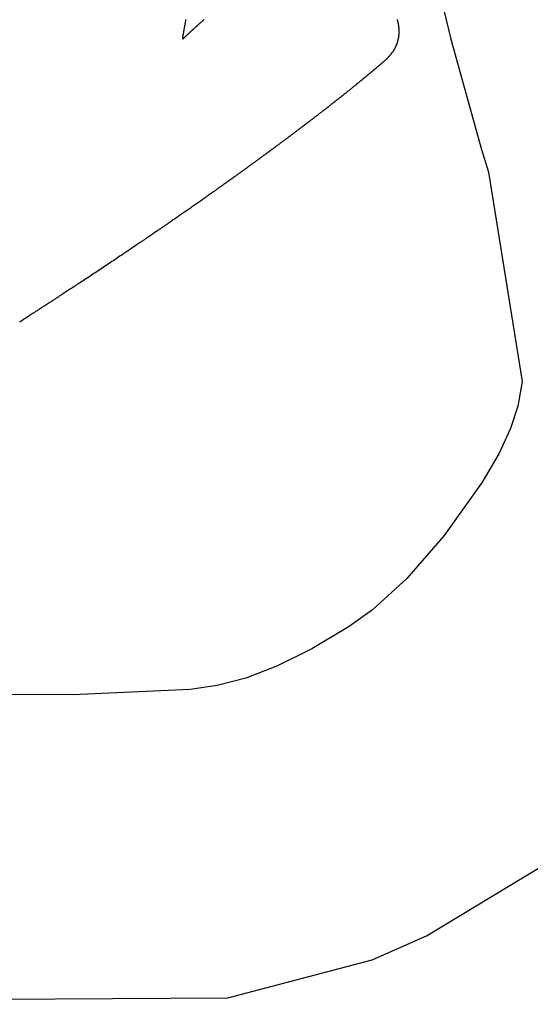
# Model space of a CAD drawing. Header units: millimetres. Extents: x -4577 to 1032787, y -66234 to 201209.
# Tile 88 of 256: x 3766.97 to 3769.62, y -8951.72 to -8946.6. Entities that reach past the tile are written whole.
import ezdxf

# ---------------------------------------------------------------- set-up
doc = ezdxf.new("R2010")
doc.units = ezdxf.units.MM
doc.linetypes.add('510_5_2OG_ELT_1004$0$11-07-22_DS_2OG$0$AUSGEZOGEN', pattern=[0])
doc.layers.add('510_5_2OG_ELT_1004$0$11-07-22_DS_2OG$0$EBENE_1', color=8, linetype='510_5_2OG_ELT_1004$0$11-07-22_DS_2OG$0$AUSGEZOGEN')

# ---------------------------------------------------------------- blocks, each defined once
blk = doc.blocks.new('510_5_2OG_ELT_1004')
at = {"layer": '510_5_2OG_ELT_1004$0$11-07-22_DS_2OG$0$EBENE_1'}
for p, q in [((3769.0527, -8946.027), (3769.2032, -8946.6501)), ((3769.2032, -8946.6501), (3769.3622, -8947.2236)), ((3769.3622, -8947.2236), (3769.3983, -8947.3421)), ((3769.3983, -8947.3421), (3769.5731, -8948.4287)), ((3769.5731, -8948.4287), (3769.5503, -8948.5577)), ((3769.5503, -8948.5577), (3769.5123, -8948.6727)), ((3769.5123, -8948.6727), (3769.4519, -8948.8047)), ((3769.4519, -8948.8047), (3769.3658, -8948.9529)), ((3769.3658, -8948.9529), (3769.1683, -8949.229)), ((3769.1683, -8949.229), (3768.9746, -8949.4528)), ((3768.9746, -8949.4528), (3768.797, -8949.6163)), ((3768.797, -8949.6163), (3768.6762, -8949.7027)), ((3768.6762, -8949.7027), (3768.4822, -8949.819)), ((3768.4822, -8949.819), (3768.3028, -8949.9075)), ((3768.3028, -8949.9075), (3768.1389, -8949.97)), ((3768.1389, -8949.97), (3767.9907, -8950.0094)), ((3767.8507, -8950.0295), (3767.2407, -8950.0579)), ((3767.9907, -8950.0094), (3767.8507, -8950.0295)), ((3767.2407, -8950.0579), (3766.4542, -8950.053)), ((3769.0764, -8951.3097), (3769.6578, -8950.9581)), ((3768.7948, -8951.4343), (3769.0764, -8951.3097)), ((3768.0451, -8951.6312), (3768.7948, -8951.4343)), ((3761.9901, -8951.6653), (3768.0451, -8951.6312))]:
    blk.add_line(p, q, dxfattribs=at)
for points in [[(3767.827, -8946.5482), (3767.8264, -8946.5514), (3767.8258, -8946.5546), (3767.8253, -8946.5578), (3767.8247, -8946.5609), (3767.8242, -8946.564), (3767.8236, -8946.5671), (3767.8231, -8946.5701), (3767.8226, -8946.5731), (3767.822, -8946.5761), (3767.8215, -8946.579), (3767.821, -8946.5819), (3767.8205, -8946.5847), (3767.82, -8946.5875), (3767.8195, -8946.5902), (3767.8191, -8946.5929), (3767.8186, -8946.5954), (3767.8181, -8946.598), (3767.8177, -8946.6004), (3767.8173, -8946.6028), (3767.8169, -8946.6051), (3767.8165, -8946.6073), (3767.8161, -8946.6094), (3767.8157, -8946.6115), (3767.8154, -8946.6134), (3767.8151, -8946.6153), (3767.8148, -8946.617), (3767.8145, -8946.6187), (3767.8142, -8946.6203), (3767.8139, -8946.6217), (3767.8137, -8946.6231), (3767.8135, -8946.6244), (3767.8132, -8946.6256), (3767.813, -8946.6267), (3767.8127, -8946.6287), (3767.8124, -8946.6304), (3767.8121, -8946.6319), (3767.8119, -8946.6331), (3767.8116, -8946.6349), (3767.8111, -8946.6373), (3767.8113, -8946.6501), (3767.8122, -8946.6493), (3767.8132, -8946.6483), (3767.8143, -8946.6473), (3767.8154, -8946.6462), (3767.8167, -8946.645), (3767.8179, -8946.6438), (3767.8192, -8946.6426), (3767.8205, -8946.6414), (3767.8217, -8946.6402), (3767.823, -8946.639), (3767.8243, -8946.6378), (3767.8256, -8946.6366), (3767.8268, -8946.6354), (3767.8281, -8946.6342), (3767.8294, -8946.633), (3767.8307, -8946.6317), (3767.8328, -8946.6298), (3767.8335, -8946.6291), (3767.8343, -8946.6284), (3767.8351, -8946.6277), (3767.8359, -8946.6269), (3767.8368, -8946.6261), (3767.8377, -8946.6253), (3767.8387, -8946.6244), (3767.8397, -8946.6235), (3767.8407, -8946.6225), (3767.8418, -8946.6215), (3767.843, -8946.6204), (3767.8442, -8946.6193), (3767.8455, -8946.6182), (3767.8468, -8946.617), (3767.8481, -8946.6158), (3767.8494, -8946.6145), (3767.8508, -8946.6132), (3767.8522, -8946.6119), (3767.8537, -8946.6106), (3767.8551, -8946.6093), (3767.8566, -8946.608), (3767.8588, -8946.6059), (3767.8595, -8946.6052), (3767.8603, -8946.6046), (3767.861, -8946.6039), (3767.8617, -8946.6032), (3767.8625, -8946.6025), (3767.8632, -8946.6018), (3767.864, -8946.6012), (3767.8647, -8946.6005), (3767.8655, -8946.5998), (3767.8663, -8946.5991), (3767.867, -8946.5983), (3767.8678, -8946.5976), (3767.8686, -8946.5969), (3767.8694, -8946.5961), (3767.8703, -8946.5954), (3767.8711, -8946.5946), (3767.872, -8946.5938), (3767.8729, -8946.593), (3767.8738, -8946.5922), (3767.8747, -8946.5913), (3767.8756, -8946.5904), (3767.8766, -8946.5896), (3767.8776, -8946.5887), (3767.8786, -8946.5877), (3767.8796, -8946.5868), (3767.8807, -8946.5858), (3767.8818, -8946.5848), (3767.8829, -8946.5838), (3767.884, -8946.5827), (3767.8852, -8946.5816), (3767.8864, -8946.5805), (3767.8877, -8946.5793), (3767.889, -8946.5782), (3767.8903, -8946.5769), (3767.8916, -8946.5757), (3767.893, -8946.5744), (3767.8944, -8946.5731), (3767.8959, -8946.5718), (3767.8974, -8946.5705), (3767.8989, -8946.5691), (3767.9004, -8946.5677), (3767.902, -8946.5663), (3767.9035, -8946.5648), (3767.9051, -8946.5634), (3767.9068, -8946.5619), (3767.9084, -8946.5604), (3767.9101, -8946.5589), (3767.9118, -8946.5574), (3767.9135, -8946.5559), (3767.9152, -8946.5543), (3767.917, -8946.5528), (3767.9187, -8946.5512), (3767.9205, -8946.5496), (3767.9223, -8946.5481)], [(3768.9245, -8946.548), (3768.9249, -8946.5497), (3768.9253, -8946.5512), (3768.926, -8946.5542), (3768.9268, -8946.5575), (3768.9271, -8946.5586), (3768.9275, -8946.5601), (3768.9279, -8946.5617), (3768.9283, -8946.5636), (3768.9285, -8946.5646), (3768.9287, -8946.5657), (3768.929, -8946.5667), (3768.9292, -8946.5678), (3768.9294, -8946.5689), (3768.9296, -8946.5701), (3768.9298, -8946.5712), (3768.93, -8946.5723), (3768.9302, -8946.5735), (3768.9304, -8946.5746), (3768.9306, -8946.5758), (3768.9307, -8946.5769), (3768.9309, -8946.578), (3768.931, -8946.5791), (3768.9312, -8946.5801), (3768.9314, -8946.5821), (3768.9316, -8946.5839), (3768.9318, -8946.5855), (3768.9319, -8946.5868), (3768.9321, -8946.5892), (3768.9324, -8946.5923), (3768.9325, -8946.5934), (3768.9327, -8946.5949), (3768.9328, -8946.5966), (3768.933, -8946.5984), (3768.9331, -8946.5994), (3768.9331, -8946.6005), (3768.9332, -8946.6015), (3768.9333, -8946.6026), (3768.9333, -8946.6038), (3768.9334, -8946.6049), (3768.9334, -8946.606), (3768.9334, -8946.6072), (3768.9335, -8946.6083), (3768.9335, -8946.6095), (3768.9334, -8946.6106), (3768.9334, -8946.6118), (3768.9334, -8946.6129), (3768.9334, -8946.6141), (3768.9333, -8946.6152), (3768.9333, -8946.6164), (3768.9332, -8946.6175), (3768.9331, -8946.6187), (3768.9331, -8946.6198), (3768.933, -8946.621), (3768.9329, -8946.6221), (3768.9328, -8946.6233), (3768.9328, -8946.6244), (3768.9327, -8946.6256), (3768.9326, -8946.6267), (3768.9325, -8946.6279), (3768.9324, -8946.629), (3768.9324, -8946.6302), (3768.9323, -8946.6313), (3768.9322, -8946.6325), (3768.9321, -8946.6336), (3768.932, -8946.6348), (3768.9318, -8946.6359), (3768.9317, -8946.637), (3768.9316, -8946.6382), (3768.9314, -8946.6393), (3768.9313, -8946.6404), (3768.9311, -8946.6416), (3768.9309, -8946.6427), (3768.9307, -8946.6438), (3768.9305, -8946.6449), (3768.9303, -8946.646), (3768.93, -8946.6471), (3768.9298, -8946.6482), (3768.9296, -8946.6492), (3768.9291, -8946.6511), (3768.9287, -8946.6528), (3768.9283, -8946.6544), (3768.928, -8946.6556), (3768.9274, -8946.6577), (3768.9266, -8946.6611), (3768.9262, -8946.6623), (3768.9259, -8946.6638), (3768.9254, -8946.6655), (3768.9249, -8946.6674), (3768.9246, -8946.6684), (3768.9243, -8946.6694), (3768.9239, -8946.6705), (3768.9236, -8946.6715), (3768.9232, -8946.6726), (3768.9229, -8946.6737), (3768.9225, -8946.6748), (3768.9221, -8946.6759), (3768.9217, -8946.677), (3768.9212, -8946.6781), (3768.9208, -8946.6791), (3768.9204, -8946.6801), (3768.9199, -8946.6812), (3768.9195, -8946.6822), (3768.9191, -8946.6831), (3768.9183, -8946.6849), (3768.9175, -8946.6866), (3768.9168, -8946.6881), (3768.9162, -8946.6893), (3768.9153, -8946.6912), (3768.9147, -8946.6924), (3768.9133, -8946.6952), (3768.9126, -8946.6966), (3768.9122, -8946.6976), (3768.9116, -8946.6987), (3768.911, -8946.7), (3768.9102, -8946.7015), (3768.9095, -8946.703), (3768.9086, -8946.7046), (3768.9077, -8946.7063), (3768.9067, -8946.7079), (3768.9057, -8946.7096), (3768.9047, -8946.7112), (3768.9037, -8946.7127), (3768.9027, -8946.7141), (3768.9017, -8946.7155), (3768.9009, -8946.7167), (3768.9001, -8946.7177), (3768.8986, -8946.7197), (3768.8959, -8946.7233), (3768.8952, -8946.7243), (3768.8944, -8946.7253), (3768.8936, -8946.7265), (3768.8926, -8946.7277), (3768.8916, -8946.729), (3768.8905, -8946.7304), (3768.8894, -8946.7318), (3768.8883, -8946.7331), (3768.8872, -8946.7345), (3768.886, -8946.7358), (3768.8849, -8946.7372), (3768.8837, -8946.7385), (3768.8826, -8946.7398), (3768.8814, -8946.7411), (3768.8802, -8946.7424), (3768.8791, -8946.7438), (3768.8779, -8946.7451), (3768.8767, -8946.7464), (3768.8755, -8946.7477), (3768.8743, -8946.749), (3768.8731, -8946.7502), (3768.8719, -8946.7515), (3768.8706, -8946.7527), (3768.8694, -8946.7539), (3768.8681, -8946.7551), (3768.867, -8946.7561), (3768.8659, -8946.7571), (3768.8649, -8946.758), (3768.8627, -8946.7599), (3768.8599, -8946.7624), (3768.8591, -8946.7631), (3768.8582, -8946.7639), (3768.8571, -8946.7649), (3768.8559, -8946.7659), (3768.8546, -8946.767), (3768.8532, -8946.7682), (3768.8518, -8946.7695), (3768.8504, -8946.7707), (3768.8489, -8946.772), (3768.8475, -8946.7733), (3768.846, -8946.7745), (3768.8446, -8946.7757), (3768.8432, -8946.7769), (3768.8418, -8946.7781), (3768.8405, -8946.7793), (3768.8392, -8946.7804), (3768.8379, -8946.7815), (3768.8367, -8946.7825), (3768.8355, -8946.7835), (3768.8343, -8946.7846), (3768.8331, -8946.7856), (3768.832, -8946.7865), (3768.8308, -8946.7875), (3768.8297, -8946.7885), (3768.8285, -8946.7895), (3768.8272, -8946.7907), (3768.8257, -8946.7919), (3768.8249, -8946.7926), (3768.8241, -8946.7933), (3768.8232, -8946.794), (3768.8222, -8946.7949), (3768.8212, -8946.7957), (3768.8201, -8946.7967), (3768.8189, -8946.7977), (3768.8177, -8946.7988), (3768.8163, -8946.7999), (3768.8149, -8946.8012), (3768.8134, -8946.8024), (3768.8126, -8946.8031), (3768.8118, -8946.8038), (3768.811, -8946.8045), (3768.8102, -8946.8052), (3768.8094, -8946.8059), (3768.8085, -8946.8066), (3768.8077, -8946.8073), (3768.8068, -8946.808), (3768.8059, -8946.8088), (3768.805, -8946.8095), (3768.8042, -8946.8103), (3768.8032, -8946.8111), (3768.8023, -8946.8118), (3768.8014, -8946.8126), (3768.8005, -8946.8134), (3768.7996, -8946.8142), (3768.7986, -8946.815), (3768.7977, -8946.8158), (3768.7968, -8946.8166), (3768.7958, -8946.8174), (3768.7949, -8946.8181), (3768.7939, -8946.8189), (3768.793, -8946.8197), (3768.792, -8946.8205), (3768.7911, -8946.8213), (3768.7901, -8946.8221), (3768.7892, -8946.8229), (3768.7882, -8946.8237), (3768.7873, -8946.8245), (3768.7864, -8946.8253), (3768.7854, -8946.826), (3768.7845, -8946.8268), (3768.7836, -8946.8276), (3768.7827, -8946.8283), (3768.7817, -8946.8291), (3768.7808, -8946.8298), (3768.7799, -8946.8306), (3768.779, -8946.8313), (3768.7781, -8946.8321), (3768.7773, -8946.8328), (3768.7764, -8946.8335), (3768.7755, -8946.8342), (3768.7747, -8946.8349), (3768.7738, -8946.8356), (3768.773, -8946.8363), (3768.7722, -8946.837), (3768.7714, -8946.8376), (3768.7706, -8946.8383), (3768.769, -8946.8396), (3768.7675, -8946.8408), (3768.7661, -8946.842), (3768.7647, -8946.8431), (3768.7634, -8946.8442), (3768.7621, -8946.8453), (3768.7609, -8946.8463), (3768.7597, -8946.8473), (3768.7585, -8946.8482), (3768.7574, -8946.8492), (3768.7563, -8946.8501), (3768.7552, -8946.851), (3768.7541, -8946.8519), (3768.7531, -8946.8527), (3768.752, -8946.8536), (3768.751, -8946.8544), (3768.75, -8946.8553), (3768.749, -8946.8561), (3768.7479, -8946.857), (3768.7469, -8946.8578), (3768.7457, -8946.8587), (3768.7446, -8946.8597), (3768.7434, -8946.8607), (3768.7421, -8946.8618), (3768.7407, -8946.8629), (3768.7392, -8946.8641), (3768.7384, -8946.8648), (3768.7376, -8946.8655), (3768.7367, -8946.8662), (3768.7358, -8946.8669), (3768.7349, -8946.8677), (3768.7339, -8946.8685), (3768.7329, -8946.8693), (3768.7319, -8946.8701), (3768.7308, -8946.871), (3768.7297, -8946.872), (3768.7285, -8946.8729), (3768.7273, -8946.8739), (3768.726, -8946.875), (3768.7247, -8946.8761), (3768.7233, -8946.8772), (3768.7219, -8946.8783), (3768.7205, -8946.8795), (3768.719, -8946.8808), (3768.7175, -8946.882), (3768.7159, -8946.8833), (3768.7143, -8946.8846), (3768.7127, -8946.886), (3768.711, -8946.8873), (3768.7093, -8946.8887), (3768.7076, -8946.8901), (3768.7058, -8946.8916), (3768.704, -8946.8931), (3768.7022, -8946.8945), (3768.7004, -8946.896), (3768.6985, -8946.8976), (3768.6966, -8946.8991), (3768.6947, -8946.9006), (3768.6928, -8946.9022), (3768.6909, -8946.9038), (3768.6889, -8946.9053), (3768.687, -8946.9069), (3768.685, -8946.9085), (3768.683, -8946.9101), (3768.6811, -8946.9117), (3768.6791, -8946.9133), (3768.6771, -8946.9149), (3768.6751, -8946.9165), (3768.6731, -8946.9181), (3768.6711, -8946.9198), (3768.6691, -8946.9213), (3768.6671, -8946.9229), (3768.6651, -8946.9245), (3768.6632, -8946.9261), (3768.6612, -8946.9277), (3768.6593, -8946.9292), (3768.6573, -8946.9308), (3768.6554, -8946.9323), (3768.6535, -8946.9338), (3768.6516, -8946.9353), (3768.6498, -8946.9368), (3768.6479, -8946.9382), (3768.6461, -8946.9397), (3768.6444, -8946.9411), (3768.6426, -8946.9424), (3768.6409, -8946.9438), (3768.6392, -8946.9451), (3768.6376, -8946.9464), (3768.636, -8946.9477), (3768.6344, -8946.9489), (3768.6329, -8946.9501), (3768.6314, -8946.9513), (3768.63, -8946.9524), (3768.6286, -8946.9535), (3768.6273, -8946.9546), (3768.626, -8946.9556), (3768.6248, -8946.9565), (3768.6236, -8946.9575), (3768.6225, -8946.9583), (3768.6214, -8946.9592), (3768.6204, -8946.9599), (3768.6195, -8946.9607), (3768.6186, -8946.9614), (3768.6177, -8946.9621), (3768.6162, -8946.9633), (3768.6148, -8946.9644), (3768.6135, -8946.9654), (3768.6124, -8946.9662), (3768.6115, -8946.967), (3768.6098, -8946.9683), (3768.6085, -8946.9693), (3768.6074, -8946.9702), (3768.6063, -8946.9711), (3768.6051, -8946.972), (3768.6037, -8946.9731), (3768.6029, -8946.9737), (3768.6019, -8946.9745), (3768.6008, -8946.9754), (3768.5996, -8946.9764), (3768.5981, -8946.9775), (3768.5973, -8946.9781), (3768.5964, -8946.9788), (3768.5955, -8946.9795), (3768.5946, -8946.9803), (3768.5935, -8946.9811), (3768.5925, -8946.982), (3768.5913, -8946.9829), (3768.5901, -8946.9838), (3768.5888, -8946.9849), (3768.5874, -8946.9859), (3768.586, -8946.9871), (3768.5844, -8946.9883), (3768.5828, -8946.9895), (3768.5812, -8946.9908), (3768.5795, -8946.9922), (3768.5777, -8946.9936), (3768.5758, -8946.9951), (3768.5739, -8946.9966), (3768.572, -8946.9981), (3768.5699, -8946.9997), (3768.5679, -8947.0013), (3768.5657, -8947.003), (3768.5636, -8947.0047), (3768.5614, -8947.0064), (3768.5591, -8947.0082), (3768.5568, -8947.01), (3768.5545, -8947.0118), (3768.5522, -8947.0136), (3768.5498, -8947.0155), (3768.5474, -8947.0174), (3768.5449, -8947.0193), (3768.5425, -8947.0212), (3768.54, -8947.0231), (3768.5375, -8947.0251), (3768.5349, -8947.027), (3768.5324, -8947.029), (3768.5299, -8947.031), (3768.5273, -8947.033), (3768.5247, -8947.035), (3768.5222, -8947.0369), (3768.5196, -8947.0389), (3768.517, -8947.0409), (3768.5145, -8947.0429), (3768.5119, -8947.0449), (3768.5094, -8947.0468), (3768.5069, -8947.0488), (3768.5043, -8947.0507), (3768.5019, -8947.0526), (3768.4994, -8947.0545), (3768.4969, -8947.0564), (3768.4945, -8947.0582), (3768.4921, -8947.0601), (3768.4897, -8947.0619), (3768.4874, -8947.0637), (3768.4851, -8947.0654), (3768.4829, -8947.0671), (3768.4807, -8947.0688), (3768.4785, -8947.0705), (3768.4764, -8947.0721), (3768.4743, -8947.0737), (3768.4723, -8947.0752), (3768.4704, -8947.0767), (3768.4685, -8947.0781), (3768.4666, -8947.0795), (3768.4649, -8947.0808), (3768.4632, -8947.0821), (3768.4615, -8947.0834), (3768.46, -8947.0846), (3768.4585, -8947.0857), (3768.4571, -8947.0867), (3768.4558, -8947.0877), (3768.4546, -8947.0887), (3768.4534, -8947.0896), (3768.4523, -8947.0904), (3768.4513, -8947.0912), (3768.4503, -8947.0919), (3768.4495, -8947.0926), (3768.4479, -8947.0938), (3768.4465, -8947.0948), (3768.4454, -8947.0957), (3768.4444, -8947.0964), (3768.443, -8947.0975), (3768.4413, -8947.0987), (3768.4402, -8947.0996), (3768.4393, -8947.1002), (3768.4381, -8947.1012), (3768.4372, -8947.1019), (3768.4362, -8947.1026), (3768.4349, -8947.1036), (3768.4335, -8947.1047), (3768.4326, -8947.1053), (3768.4317, -8947.106), (3768.4308, -8947.1068), (3768.4297, -8947.1075), (3768.4286, -8947.1084), (3768.4274, -8947.1093), (3768.4262, -8947.1103), (3768.4248, -8947.1113), (3768.4234, -8947.1124), (3768.4218, -8947.1136), (3768.4202, -8947.1148), (3768.4185, -8947.1161), (3768.4167, -8947.1174), (3768.4148, -8947.1189), (3768.4129, -8947.1203), (3768.4109, -8947.1219), (3768.4088, -8947.1234), (3768.4066, -8947.1251), (3768.4044, -8947.1268), (3768.4022, -8947.1285), (3768.3998, -8947.1302), (3768.3974, -8947.1321), (3768.395, -8947.1339), (3768.3925, -8947.1358), (3768.39, -8947.1377), (3768.3874, -8947.1397), (3768.3848, -8947.1416), (3768.3821, -8947.1436), (3768.3794, -8947.1457), (3768.3767, -8947.1477), (3768.374, -8947.1498), (3768.3712, -8947.1519), (3768.3684, -8947.154), (3768.3656, -8947.1561), (3768.3628, -8947.1582), (3768.3599, -8947.1603), (3768.3571, -8947.1625), (3768.3542, -8947.1646), (3768.3514, -8947.1668), (3768.3485, -8947.1689), (3768.3456, -8947.171), (3768.3428, -8947.1732), (3768.3399, -8947.1753), (3768.3371, -8947.1774), (3768.3343, -8947.1795), (3768.3315, -8947.1816), (3768.3287, -8947.1837), (3768.3259, -8947.1857), (3768.3232, -8947.1878), (3768.3205, -8947.1898), (3768.3178, -8947.1917), (3768.3152, -8947.1937), (3768.3126, -8947.1956), (3768.31, -8947.1975), (3768.3075, -8947.1994), (3768.3051, -8947.2012), (3768.3027, -8947.203), (3768.3003, -8947.2047), (3768.298, -8947.2064), (3768.2958, -8947.208), (3768.2936, -8947.2096), (3768.2915, -8947.2112), (3768.2895, -8947.2127), (3768.2875, -8947.2141), (3768.2856, -8947.2155), (3768.2838, -8947.2168), (3768.2821, -8947.2181), (3768.2805, -8947.2193), (3768.2789, -8947.2205), (3768.2775, -8947.2215), (3768.2761, -8947.2225), (3768.2748, -8947.2235), (3768.2736, -8947.2244), (3768.2725, -8947.2252), (3768.2715, -8947.2259), (3768.2705, -8947.2267), (3768.2696, -8947.2273), (3768.268, -8947.2285), (3768.2667, -8947.2295), (3768.2656, -8947.2303), (3768.2639, -8947.2316), (3768.262, -8947.2329), (3768.2603, -8947.2342), (3768.2591, -8947.2351), (3768.2583, -8947.2357), (3768.2573, -8947.2364), (3768.2561, -8947.2373), (3768.2547, -8947.2384), (3768.2538, -8947.239), (3768.2529, -8947.2396), (3768.252, -8947.2403), (3768.2509, -8947.2411), (3768.2498, -8947.2419), (3768.2486, -8947.2428), (3768.2473, -8947.2438), (3768.2459, -8947.2448), (3768.2445, -8947.2459), (3768.2429, -8947.247), (3768.2412, -8947.2483), (3768.2395, -8947.2496), (3768.2376, -8947.2509), (3768.2356, -8947.2524), (3768.2336, -8947.2539), (3768.2315, -8947.2554), (3768.2293, -8947.257), (3768.227, -8947.2587), (3768.2247, -8947.2604), (3768.2222, -8947.2622), (3768.2197, -8947.2641), (3768.2172, -8947.2659), (3768.2146, -8947.2679), (3768.2119, -8947.2698), (3768.2092, -8947.2718), (3768.2064, -8947.2739), (3768.2036, -8947.2759), (3768.2007, -8947.278), (3768.1978, -8947.2802), (3768.1949, -8947.2823), (3768.1919, -8947.2845), (3768.1889, -8947.2867), (3768.1859, -8947.2889), (3768.1828, -8947.2911), (3768.1797, -8947.2934), (3768.1766, -8947.2956), (3768.1735, -8947.2979), (3768.1704, -8947.3002), (3768.1673, -8947.3025), (3768.1641, -8947.3047), (3768.161, -8947.307), (3768.1578, -8947.3093), (3768.1547, -8947.3116), (3768.1516, -8947.3138), (3768.1485, -8947.3161), (3768.1454, -8947.3183), (3768.1423, -8947.3206), (3768.1392, -8947.3228), (3768.1361, -8947.325), (3768.1331, -8947.3272), (3768.1301, -8947.3294), (3768.1271, -8947.3315), (3768.1241, -8947.3337), (3768.1212, -8947.3358), (3768.1183, -8947.3378), (3768.1155, -8947.3399), (3768.1126, -8947.3419), (3768.1098, -8947.3439), (3768.1071, -8947.3459), (3768.1044, -8947.3478), (3768.1017, -8947.3498), (3768.0991, -8947.3516), (3768.0966, -8947.3535), (3768.0941, -8947.3552), (3768.0916, -8947.357), (3768.0893, -8947.3587), (3768.0869, -8947.3604), (3768.0847, -8947.362), (3768.0825, -8947.3636), (3768.0804, -8947.3651), (3768.0783, -8947.3665), (3768.0763, -8947.368), (3768.0744, -8947.3693), (3768.0726, -8947.3707), (3768.0708, -8947.3719), (3768.069, -8947.3732), (3768.0674, -8947.3744), (3768.0658, -8947.3756), (3768.0642, -8947.3767), (3768.0627, -8947.3778), (3768.0612, -8947.3788), (3768.0598, -8947.3798), (3768.0584, -8947.3808), (3768.057, -8947.3818), (3768.0557, -8947.3827), (3768.0545, -8947.3836), (3768.0532, -8947.3845), (3768.052, -8947.3854), (3768.0508, -8947.3862), (3768.0497, -8947.3871), (3768.0485, -8947.3879), (3768.0474, -8947.3887), (3768.0463, -8947.3895), (3768.0453, -8947.3902), (3768.0442, -8947.391), (3768.0432, -8947.3917), (3768.0421, -8947.3925), (3768.0411, -8947.3932), (3768.0401, -8947.3939), (3768.0391, -8947.3947), (3768.038, -8947.3954), (3768.037, -8947.3962), (3768.036, -8947.3969), (3768.0349, -8947.3976), (3768.0338, -8947.3984), (3768.0328, -8947.3992), (3768.0316, -8947.4), (3768.0305, -8947.4008), (3768.0293, -8947.4017), (3768.0281, -8947.4026), (3768.0268, -8947.4035), (3768.0254, -8947.4044), (3768.0241, -8947.4054), (3768.0226, -8947.4065), (3768.0211, -8947.4075), (3768.0195, -8947.4087), (3768.0179, -8947.4099), (3768.0161, -8947.4111), (3768.0143, -8947.4124), (3768.0124, -8947.4138), (3768.0104, -8947.4152), (3768.0083, -8947.4167), (3768.0061, -8947.4183), (3768.0038, -8947.4199), (3768.0014, -8947.4217), (3767.9989, -8947.4235), (3767.9962, -8947.4254), (3767.9935, -8947.4274), (3767.9905, -8947.4294), (3767.9875, -8947.4316), (3767.9843, -8947.4339), (3767.981, -8947.4363), (3767.9776, -8947.4387), (3767.974, -8947.4413), (3767.9703, -8947.4439), (3767.9665, -8947.4467), (3767.9626, -8947.4495), (3767.9586, -8947.4523), (3767.9544, -8947.4553), (3767.9502, -8947.4583), (3767.9459, -8947.4614), (3767.9415, -8947.4645), (3767.937, -8947.4677), (3767.9324, -8947.471), (3767.9278, -8947.4743), (3767.923, -8947.4777), (3767.9183, -8947.4811), (3767.9134, -8947.4845), (3767.9085, -8947.488), (3767.9035, -8947.4915), (3767.8985, -8947.4951), (3767.8935, -8947.4986), (3767.8884, -8947.5022), (3767.8833, -8947.5058), (3767.8781, -8947.5095), (3767.8729, -8947.5131), (3767.8677, -8947.5168), (3767.8625, -8947.5204), (3767.8573, -8947.5241), (3767.8521, -8947.5278), (3767.8468, -8947.5314), (3767.8416, -8947.5351), (3767.8363, -8947.5387), (3767.8311, -8947.5424), (3767.8259, -8947.546), (3767.8207, -8947.5496), (3767.8156, -8947.5531), (3767.8105, -8947.5567), (3767.8054, -8947.5602), (3767.8003, -8947.5637), (3767.7953, -8947.5672), (3767.7903, -8947.5706), (3767.7854, -8947.574), (3767.7806, -8947.5773), (3767.7758, -8947.5806), (3767.7711, -8947.5838), (3767.7664, -8947.587), (3767.7619, -8947.5901), (3767.7574, -8947.5932), (3767.753, -8947.5962), (3767.7487, -8947.5992), (3767.7445, -8947.6021), (3767.7403, -8947.6049), (3767.7363, -8947.6076), (3767.7324, -8947.6103), (3767.7287, -8947.6128), (3767.725, -8947.6153), (3767.7215, -8947.6178), (3767.718, -8947.6201), (3767.7148, -8947.6223), (3767.7116, -8947.6245), (3767.7086, -8947.6265), (3767.7057, -8947.6285), (3767.703, -8947.6304), (3767.7003, -8947.6322), (3767.6978, -8947.6339), (3767.6954, -8947.6355), (3767.6931, -8947.6371), (3767.6909, -8947.6386), (3767.6888, -8947.64), (3767.6868, -8947.6414), (3767.6849, -8947.6427), (3767.683, -8947.644), (3767.6813, -8947.6452), (3767.6796, -8947.6463), (3767.678, -8947.6474), (3767.6764, -8947.6485), (3767.6749, -8947.6495), (3767.6735, -8947.6505), (3767.6721, -8947.6515), (3767.6707, -8947.6524), (3767.6694, -8947.6533), (3767.6681, -8947.6541), (3767.6669, -8947.655), (3767.6657, -8947.6558), (3767.6645, -8947.6566), (3767.6634, -8947.6574), (3767.6622, -8947.6582), (3767.6611, -8947.659), (3767.6599, -8947.6597), (3767.6588, -8947.6605), (3767.6576, -8947.6613), (3767.6565, -8947.6621), (3767.6553, -8947.6629), (3767.6541, -8947.6637), (3767.6528, -8947.6646), (3767.6516, -8947.6655), (3767.6502, -8947.6664), (3767.6488, -8947.6673), (3767.6474, -8947.6683), (3767.6458, -8947.6694), (3767.6442, -8947.6705), (3767.6425, -8947.6716), (3767.6407, -8947.6728), (3767.6388, -8947.6741), (3767.6369, -8947.6755), (3767.6347, -8947.6769), (3767.6325, -8947.6784), (3767.6302, -8947.68), (3767.6277, -8947.6817), (3767.625, -8947.6835), (3767.6222, -8947.6854), (3767.6193, -8947.6875), (3767.6162, -8947.6896), (3767.6129, -8947.6918), (3767.6095, -8947.6942), (3767.6058, -8947.6967), (3767.602, -8947.6993), (3767.5979, -8947.702), (3767.5937, -8947.7049), (3767.5893, -8947.708), (3767.5846, -8947.7111), (3767.5797, -8947.7144), (3767.5747, -8947.7179), (3767.5694, -8947.7215), (3767.564, -8947.7252), (3767.5584, -8947.729), (3767.5527, -8947.7329), (3767.5468, -8947.7369), (3767.5407, -8947.741), (3767.5345, -8947.7452), (3767.5282, -8947.7496), (3767.5217, -8947.754), (3767.5151, -8947.7584), (3767.5084, -8947.763), (3767.5016, -8947.7676), (3767.4946, -8947.7723), (3767.4876, -8947.777), (3767.4805, -8947.7818), (3767.4733, -8947.7867), (3767.4661, -8947.7916), (3767.4587, -8947.7965), (3767.4514, -8947.8015), (3767.4439, -8947.8065), (3767.4364, -8947.8115), (3767.4289, -8947.8166), (3767.4214, -8947.8216), (3767.4138, -8947.8267), (3767.4062, -8947.8318), (3767.3986, -8947.8369), (3767.391, -8947.8419), (3767.3834, -8947.847), (3767.3758, -8947.852), (3767.3682, -8947.8571), (3767.3606, -8947.8621), (3767.3531, -8947.8671), (3767.3456, -8947.872), (3767.3381, -8947.8769), (3767.3307, -8947.8818), (3767.3234, -8947.8867), (3767.3161, -8947.8915), (3767.3089, -8947.8962), (3767.3017, -8947.9009), (3767.2946, -8947.9056), (3767.2876, -8947.9101), (3767.2808, -8947.9147), (3767.274, -8947.9191), (3767.2673, -8947.9235), (3767.2607, -8947.9278), (3767.2542, -8947.932), (3767.2479, -8947.9361), (3767.2417, -8947.9402), (3767.2356, -8947.9442), (3767.2297, -8947.948), (3767.224, -8947.9518), (3767.2183, -8947.9554), (3767.2129, -8947.959), (3767.2076, -8947.9624), (3767.2025, -8947.9657), (3767.1976, -8947.9689), (3767.1929, -8947.972), (3767.1883, -8947.975), (3767.184, -8947.9778), (3767.1798, -8947.9806), (3767.1757, -8947.9832), (3767.1718, -8947.9857), (3767.1681, -8947.9882), (3767.1645, -8947.9905), (3767.1611, -8947.9927), (3767.1578, -8947.9949), (3767.1546, -8947.997), (3767.1515, -8947.999), (3767.1486, -8948.0009), (3767.1457, -8948.0027), (3767.143, -8948.0045), (3767.1403, -8948.0062), (3767.1378, -8948.0079), (3767.1353, -8948.0095), (3767.1329, -8948.0111), (3767.1306, -8948.0126), (3767.1283, -8948.0141), (3767.1261, -8948.0155), (3767.1239, -8948.0169), (3767.1218, -8948.0183), (3767.1197, -8948.0197), (3767.1177, -8948.021), (3767.1157, -8948.0223), (3767.1137, -8948.0236), (3767.1117, -8948.0249), (3767.1097, -8948.0262), (3767.1077, -8948.0275), (3767.1057, -8948.0288), (3767.1037, -8948.0301), (3767.1017, -8948.0315), (3767.0996, -8948.0328), (3767.0975, -8948.0342), (3767.0953, -8948.0356), (3767.0931, -8948.037), (3767.0909, -8948.0385), (3767.0885, -8948.04), (3767.0861, -8948.0416), (3767.0836, -8948.0432), (3767.081, -8948.0449), (3767.0783, -8948.0467), (3767.0755, -8948.0485), (3767.0726, -8948.0504), (3767.0695, -8948.0524), (3767.0663, -8948.0545), (3767.063, -8948.0566), (3767.0595, -8948.0589), (3767.0559, -8948.0613), (3767.0521, -8948.0637), (3767.0481, -8948.0663), (3767.044, -8948.069), (3767.0396, -8948.0719), (3767.0351, -8948.0748), (3767.0303, -8948.0779), (3767.0254, -8948.0811), (3767.0202, -8948.0845), (3767.0148, -8948.088), (3767.0092, -8948.0917), (3767.0033, -8948.0955), (3766.9972, -8948.0995), (3766.9909, -8948.1036), (3766.9844, -8948.1078), (3766.9777, -8948.1122), (3766.9708, -8948.1167), (3766.9637, -8948.1213)]]:
    blk.add_lwpolyline(points, dxfattribs=at)

msp = doc.modelspace()

# ---------------------------------------------------------------- block references
msp.add_blockref('510_5_2OG_ELT_1004', (0, -0.0503))

doc.saveas('drawing.dxf')
